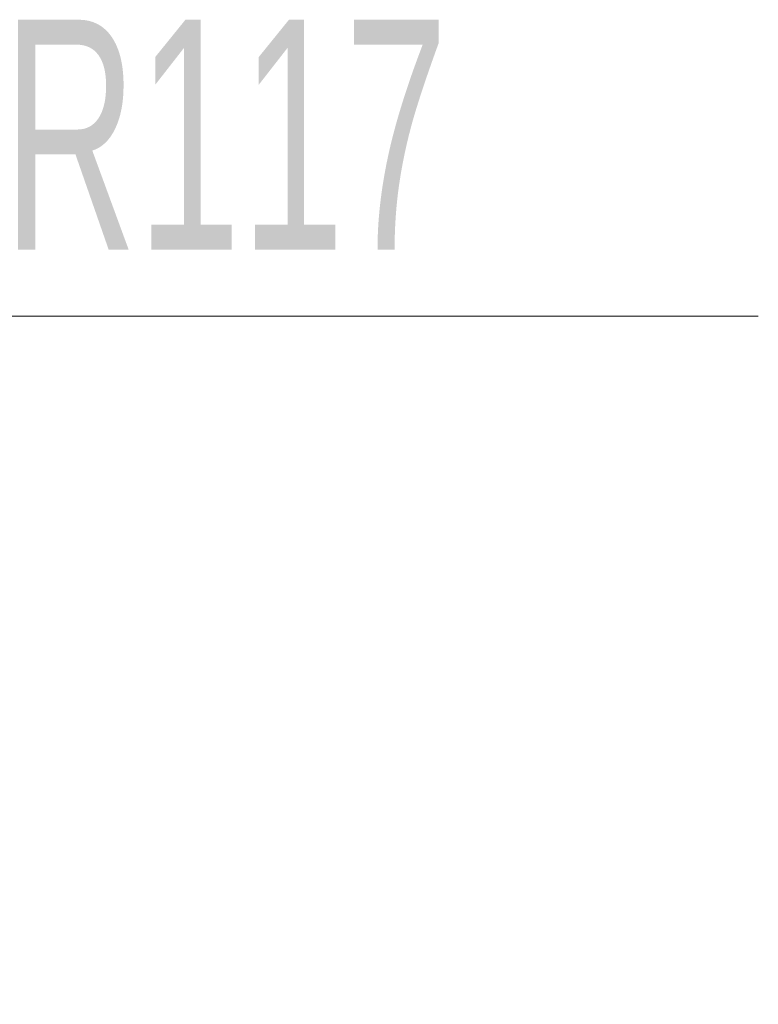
# Model space of a CAD drawing. Header units: millimetres. Extents: x 0 to 12429, y 0 to 8400.
# Tile 6 of 133: x 4641 to 4866, y 1621 to 1920. Entities that reach past the tile are written whole.
import ezdxf

# ---------------------------------------------------------------- set-up
doc = ezdxf.new("R2010")
doc.units = ezdxf.units.MM
doc.header["$LTSCALE"] = 20
doc.styles.add('SLDTEXTSTYLE0', font='TXT', dxfattribs={"width": 0.605})
doc.dimstyles.new('SLDDIMSTYLE10', dxfattribs={"dimtxt": 70, "dimasz": 70, "dimexe": 0, "dimexo": 0.0625, "dimgap": 17.5, "dimtad": 0, "dimtih": 1, "dimtoh": 1, "dimdec": 1, "dimlfac": 0.5, "dimrnd": 1e-09, "dimzin": 12, "dimdsep": 46, "dimtxsty": 'SLDTEXTSTYLE0', "dimsah": 1, "dimcen": 0, "dimadec": 0, "dimazin": 3, "dimtfac": 1, "dimtofl": 0, "dimtmove": 0, "dimatfit": 3, "dimfxl": 1, "dimfrac": 2, "dimtolj": 1, "dimtzin": 12, "dimarcsym": 0})

# ---------------------------------------------------------------- blocks, each defined once
blk = doc.blocks.new('_D_90')
at = {"color": 7, "linetype": 'Continuous', "lineweight": 0}
for p, q in [((4330.97, 1712.57), (4606.09, 1830.13)), ((4606.09, 1830.13), (4865.92, 1830.13)), ((4115.79, 1620.63), (4330.97, 1712.57))]:
    blk.add_line(p, q, dxfattribs=at)
at = {"color": 7, "linetype": 'Continuous', "lineweight": 18}
blk.add_arc((4115.79, 1620.63), 234, 15.831, 38.4593, dxfattribs=at)
blk.add_solid([(4330.97, 1712.57), (4399.27, 1730.88), (4391.41, 1749.27)], dxfattribs=at)
at = {"color": 7, "linetype": 'Continuous', "lineweight": 18, "insert": (4636.09, 1920.36), "char_height": 70, "attachment_point": 1, "style": 'SLDTEXTSTYLE0'}
blk.add_mtext('R117', dxfattribs=at)

msp = doc.modelspace()

# ---------------------------------------------------------------- dimensions: what is measured, and where the dimension line sits
at = {"color": 7, "linetype": 'Continuous', "lineweight": 18}
dim = msp.add_radius_dim(center=(4115.787687, 1620.625819), mpoint=(4330.967045, 1712.570605), dimstyle='SLDDIMSTYLE10', dxfattribs=at)
dim.commit()
dim.dimension.update_dxf_attribs({"geometry": '_D_90', "text_midpoint": (4751.002504, 1883.842413), "dimtype": 164})

doc.saveas('drawing.dxf')
